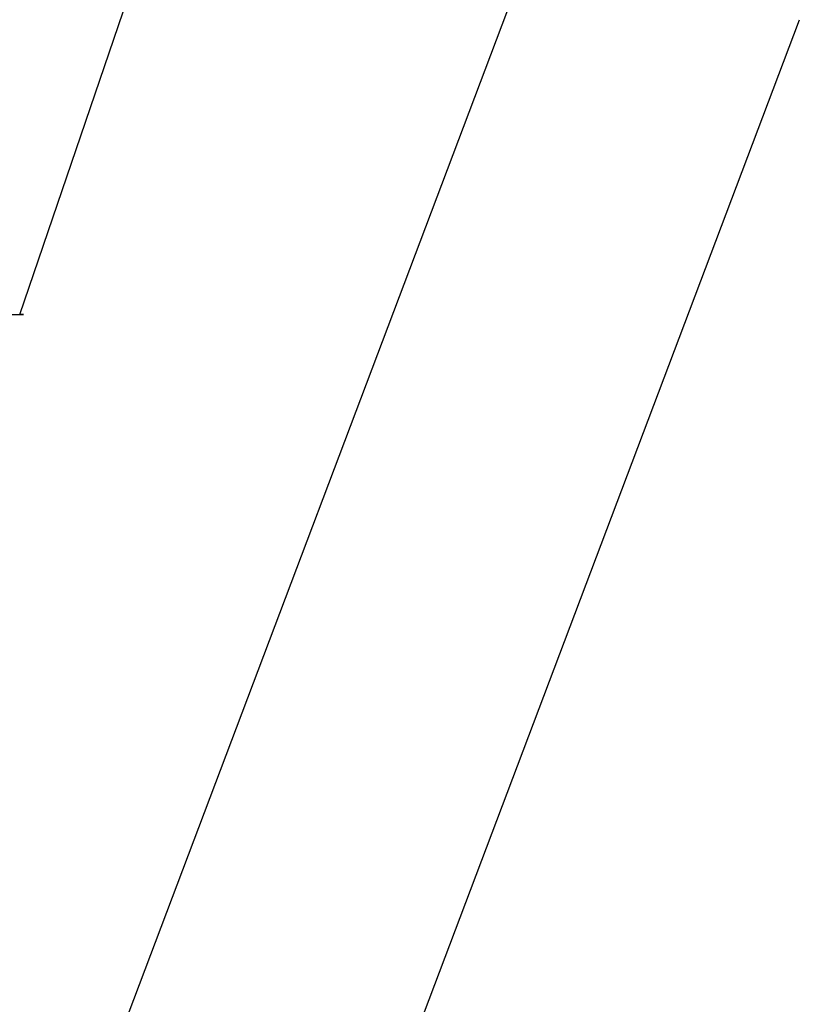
# Model space of a CAD drawing. Header units: millimetres. Extents: x -491 to 2059, y -393 to 795.
# Tile 28 of 42: x -294.4 to -291.71, y -70.3 to -66.9. Entities that reach past the tile are written whole.
import ezdxf

# ---------------------------------------------------------------- set-up
doc = ezdxf.new("R2010")
doc.units = ezdxf.units.MM
doc.header["$LTSCALE"] = 462.55
doc.layers.get('0').update_dxf_attribs({"linetype": 'CONTINUOUS'})
for name, color, linetype in [('_0302_DELTA_BOTTOM_COVER-3T_PBL419', 7, 'CONTINUOUS'), ('A2300201_ABL350', 7, 'CONTINUOUS'), ('M2300301_PBL439', 7, 'CONTINUOUS'), ('왼쪽_14_VBL319', 7, 'CONTINUOUS')]:
    doc.layers.add(name, color=color, linetype=linetype)

# ---------------------------------------------------------------- blocks, each defined once
blk = doc.blocks.new('M2300301_PBL439', base_point=(1924.858, 3093.504))
at = {"layer": 'M2300301_PBL439', "color": 7}
for p, q in [((1917.663, 3088.717), (1982.29, 3259.705)), ((1923.795, 3077.986), (1991.205, 3256.336))]:
    blk.add_line(p, q, dxfattribs=at)
blk = doc.blocks.new('A2300201_ABL350', base_point=(1921.771, 3093.435))
at = {"layer": 'M2300301_PBL439'}
blk.add_blockref('M2300301_PBL439', (1924.858, 3093.504), dxfattribs=at)
blk = doc.blocks.new('_0302_DELTA_BOTTOM_COVER-3T_PBL419', base_point=(1890.154, 3282.812))
at = {"layer": '_0302_DELTA_BOTTOM_COVER-3T_PBL419', "color": 7}
blk.add_lwpolyline([(1964.314, 3246.171), (1970.485, 3264.228), (1976.523, 3282.047), (1980.735, 3294.612)], dxfattribs=at)
at = {"layer": '_0302_DELTA_BOTTOM_COVER-3T_PBL419', "color": 2}
blk.add_open_spline([(1961.174, 3246.169), (1961.615, 3246.168), (1962.221, 3246.172), (1964.921, 3246.172), (1964.314, 3246.171)], degree=3, knots=[0, 0, 0, 0, 0.420481, 1, 1, 1, 1], dxfattribs=at)
blk = doc.blocks.new('왼쪽_14_VBL319', base_point=(1776.573, 3006.638))
at = {"layer": '_0302_DELTA_BOTTOM_COVER-3T_PBL419'}
blk.add_blockref('_0302_DELTA_BOTTOM_COVER-3T_PBL419', (1890.154, 3282.812), dxfattribs=at)
at = {"layer": 'A2300201_ABL350'}
blk.add_blockref('A2300201_ABL350', (1921.771, 3093.435), dxfattribs=at)
blk = doc.blocks.new('W1')
at = {"layer": '왼쪽_14_VBL319'}
blk.add_blockref('왼쪽_14_VBL319', (1776.5735, 3006.6379), dxfattribs=at)

msp = doc.modelspace()

# ---------------------------------------------------------------- block references
at = {"xscale": 0.1, "yscale": 0.1, "zscale": 0.1}
msp.add_blockref('W1', (-490.8323, -392.5342), dxfattribs=at)

doc.saveas('drawing.dxf')
